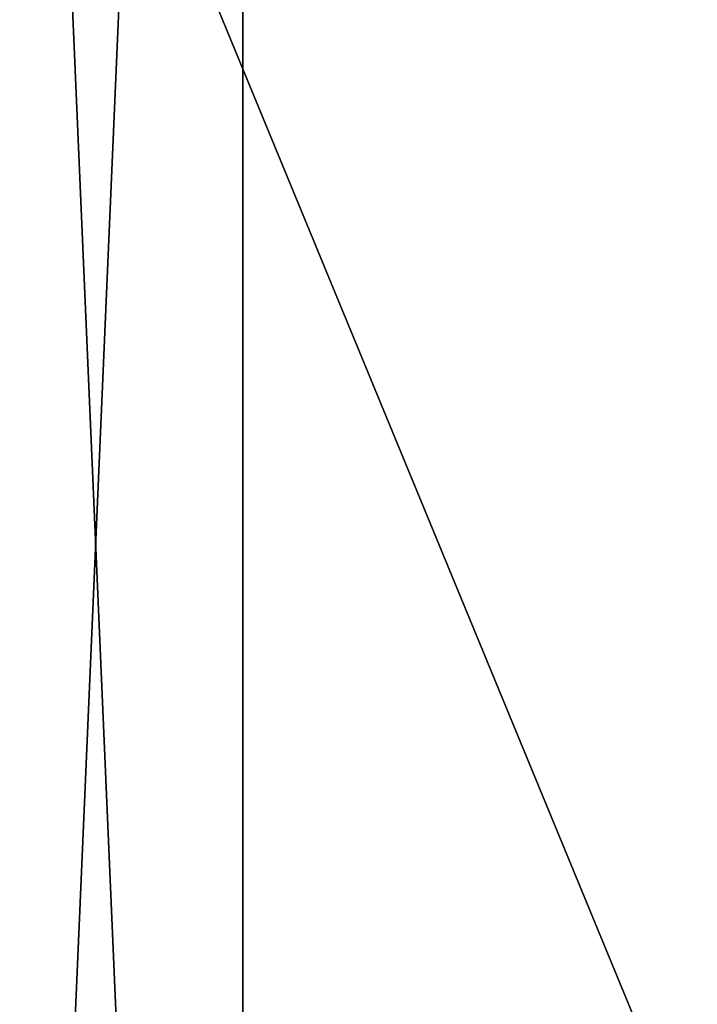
# Model space of a CAD drawing. Header units: inches. Extents: x 491 to 729, y -143 to 65.
# Tile 195 of 240: x 505 to 511, y -7 to 2. Entities that reach past the tile are written whole.
import ezdxf

# ---------------------------------------------------------------- set-up
doc = ezdxf.new("R2010")
doc.units = ezdxf.units.IN
doc.header["$MEASUREMENT"] = 0
doc.layers.add('A-FURN', color=7, linetype='Continuous')
doc.layers.add('CET color Grey23', color=7, linetype='Continuous', true_color=0x393c39)
doc.layers.add('CET color tan', color=7, linetype='Continuous', true_color=0xd4b38d)

# ---------------------------------------------------------------- blocks, each defined once
blk = doc.blocks.new('*C28')
at = {"layer": 'CET color Grey23', "linetype": 'Continuous'}
mesh = blk.add_polyface(dxfattribs=at)
corners = [(31.85, 4.648, 25.744), (-31.85, 4.648, 25.744), (-31.85, 4.648, 27.476), (31.85, 4.648, 27.476), (-31.85, 1.892, 25.744), (-31.85, 1.892, 27.476), (31.85, 1.892, 25.744), (31.85, 1.892, 27.476)]
mesh.append_faces([[corners[k] for k in face] for face in [(0, 2, 3, 0), (1, 5, 2, 1), (1, 6, 4, 1), (5, 3, 2, 5), (4, 7, 5, 4), (6, 3, 7, 6)]], dxfattribs={"vtx0": -1, "vtx3": -1})
mesh.append_faces([[corners[k] for k in face] for face in [(0, 1, 2, 0), (1, 4, 5, 1), (1, 0, 6, 1), (5, 7, 3, 5), (4, 6, 7, 4), (6, 0, 3, 6)]], dxfattribs={"vtx2": -1})
at = {"layer": 'CET color tan', "linetype": 'Continuous'}
mesh = blk.add_polyface(dxfattribs=at)
corners = [(-35, -14.3819, 28.5), (35, -14.3819, 28.5), (35, 14.5, 28.5), (-35, 14.5, 28.5)]
mesh.append_faces([[corners[k] for k in face] for face in [(0, 2, 3, 0)]], dxfattribs={"vtx0": -1, "vtx3": -1})
mesh.append_faces([[corners[k] for k in face] for face in [(0, 1, 2, 0)]], dxfattribs={"vtx2": -1})
mesh = blk.add_polyface(dxfattribs=at)
corners = [(-35, -14.3819, 27.563), (35, 14.5, 27.563), (35, -14.3819, 27.563), (-35, 14.5, 27.563)]
mesh.append_faces([[corners[k] for k in face] for face in [(0, 1, 2, 0)]], dxfattribs={"vtx0": -1, "vtx3": -1})
mesh.append_faces([[corners[k] for k in face] for face in [(0, 3, 1, 0)]], dxfattribs={"vtx2": -1})
blk = doc.blocks.new('*C27')
at = {"layer": 'A-FURN', "linetype": 'Continuous', "rotation": 89.99999999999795}
blk.add_blockref('*C28', (508.6902, -2.6428), dxfattribs=at)

msp = doc.modelspace()

# ---------------------------------------------------------------- block references
at = {"layer": 'A-FURN', "linetype": 'Continuous'}
msp.add_blockref('*C27', (0, 0), dxfattribs=at)

doc.saveas('drawing.dxf')
